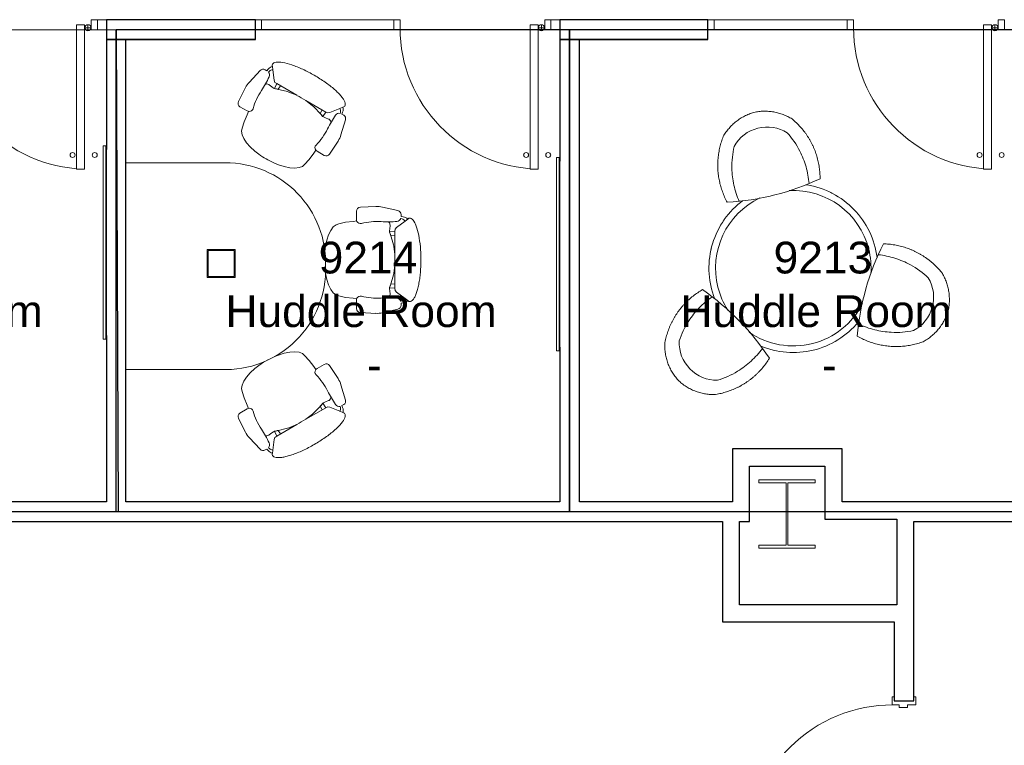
# Model space of a CAD drawing. Header units: inches. Extents: x -1 to 4727, y -3 to 1727.
# Tile 64 of 163: x 2351 to 2596, y 1104 to 1285. Entities that reach past the tile are written whole.
import ezdxf

# ---------------------------------------------------------------- set-up
doc = ezdxf.new("R2010")
doc.units = ezdxf.units.IN
doc.header["$LTSCALE"] = 42
doc.header["$MEASUREMENT"] = 0
doc.layers.get('0').update_dxf_attribs({"linetype": 'CONTINUOUS'})
for name, color, linetype in [('I-DOOR', 9, 'CONTINUOUS'), ('I-EQPM', 8, 'CONTINUOUS'), ('I-FURN', 8, 'CONTINUOUS'), ('I-FURN-CHAR', 9, 'CONTINUOUS'), ('I-GLAZ', 8, 'CONTINUOUS'), ('I-WALL', 8, 'CONTINUOUS'), ('Room Names & IDs', 7, 'CONTINUOUS'), ('S-COLS', 7, 'CONTINUOUS'), ('triLabelLayer', 7, 'CONTINUOUS'), ('triSpaceLayer', 7, 'CONTINUOUS')]:
    doc.layers.add(name, color=color, linetype=linetype)
doc.styles.add('PDF Helvetica', font='Helvetica.ttf')
doc.styles.get("Standard").update_dxf_attribs({"font": 'romans.shx'})

# ---------------------------------------------------------------- blocks, each defined once
blk = doc.blocks.new('Single - Plain Panel - Hollow Metal Frame - 3_-0_ x 8_-6_ - Interior-6967556-FURNITURE PLAN - FLOOR 09 - EAST')
at = {"lineweight": 18}
for p, q in [((-18, 38.9375), (-16.25, 38.9375)), ((-18, 2.9375), (-18, 38.9375)), ((-16.25, 2.9375), (-16.25, 38.9375)), ((-18, 2.9375), (-20, 2.9375)), ((-20, 2.9375), (-20, 2.4375)), ((-18, 2.9375), (-16.25, 2.9375)), ((-18, 1.1875), (-18, 2.9375)), ((20, 2.9375), (18, 2.9375)), ((18, 2.9375), (18, 1.1875)), ((20, 2.4375), (20, 2.9375)), ((-20, 2.4375), (-19, 2.4375)), ((-19, 2.4375), (-19, -2.4375)), ((-17.375, 1.1875), (-18, 1.1875)), ((-17.375, -0.8125), (-17.375, 1.1875)), ((18, 1.1875), (17.375, 1.1875)), ((17.375, 1.1875), (17.375, -0.8125)), ((19, -2.4375), (19, 2.4375)), ((19, 2.4375), (20, 2.4375)), ((-19, -2.4375), (-20, -2.4375)), ((-20, -2.4375), (-20, -2.9375)), ((-18, -2.9375), (-18, -0.8125)), ((-18, -0.8125), (-17.375, -0.8125)), ((17.375, -0.8125), (18, -0.8125)), ((18, -0.8125), (18, -2.9375)), ((20, -2.4375), (19, -2.4375)), ((20, -2.9375), (20, -2.4375)), ((-20, -2.9375), (-18, -2.9375)), ((18, -2.9375), (20, -2.9375))]:
    blk.add_line(p, q, dxfattribs=at)
at = {"lineweight": 9}
blk.add_arc((-18, 2.9375), 36, 359.794694, 90, dxfattribs=at)
blk = doc.blocks.new('Door CW - Single - Offset Pivot Hinge - Single Swing - w Rails - Default - Interior CISCO-V10-FURNITURE PLAN - FLOOR 09 - EAST')
at = {"lineweight": 9}
for p, q in [((14.38, -35.92), (14.38, 0)), ((14.38, 0), (16.38, 0)), ((16.38, -35.92), (16.38, 0)), ((17.19, -1.5), (17.19, 0)), ((16.44, -0.75), (17.94, -0.75)), ((14.38, -35.92), (16.38, -35.92))]:
    blk.add_line(p, q, dxfattribs=at)
for centre, radius in [((17.19, -0.75), 0.75), ((13.38, -32.42), 0.625), ((18.88, -32.42), 0.625)]:
    blk.add_circle(centre, radius, dxfattribs=at)
blk.add_arc((17.19, -0.75), 35.19, 180, 268.2697, dxfattribs=at)
blk = doc.blocks.new('Rectangular Mullion - IOC - Typical-7565934-FURNITURE PLAN - FLOOR 09 - EAST')
at = {"lineweight": 18}
for p, q in [((-0.78125, 1.25), (0.78125, 1.25)), ((-0.78125, -1.25), (-0.78125, 1.25)), ((0.78125, 1.25), (0.78125, -1.25)), ((0.78125, -1.25), (-0.78125, -1.25))]:
    blk.add_line(p, q, dxfattribs=at)
blk = doc.blocks.new('Chair - Task - Herman Miller - Aeron - Default-V304-FURNITURE PLAN - FLOOR 09 - EAST')
at = {"lineweight": 9}
for p, q in [((-1.86, 13.15), (-5.69, 12.24)), ((3.68, 13.11), (-0.16, 13.31)), ((-8.1, 10.14), (-8.29, 10.29)), ((-8.1, 10.14), (-7.44, 9.64)), ((-6.47, 10.79), (-6.97, 10.69)), ((-6.69, 10.2), (-6.39, 10.29)), ((-6.46, 11.29), (-6.47, 10.79)), ((4.63, 10.03), (4.63, 12.11)), ((-5.32, 8.01), (-7.44, 9.64)), ((-4.97, 7.6), (-5.32, 8.01)), ((-4.91, 7.07), (-4.97, 7.6)), ((-3.61, 9.19), (-3.74, 8.65)), ((-3.74, 8.65), (-3.74, 8.54)), ((-3.74, 8.54), (-3.63, 7.72)), ((-3.63, 7.72), (-3.57, 7.19)), ((-3.5, 9.32), (-3.61, 9.19)), ((-3.23, 9.47), (-3.5, 9.32)), ((5.45, 9.57), (4.56, 9.69)), ((7.37, 9.36), (5.45, 9.57)), ((9.02, 8.99), (7.37, 9.36)), ((9.73, 8.75), (9.02, 8.99)), ((10.41, 8.19), (9.73, 8.75)), ((11.03, 7.34), (10.41, 8.19)), ((-3.57, 6.95), (-4.91, 7.07)), ((-4.89, 1.3), (-4.91, 7.07)), ((-4.91, 5.96), (-3.89, 6.02)), ((-3.8, 6.31), (-4.56, 3.74)), ((-3.57, 6.9), (-3.8, 6.31)), ((-3.57, 7.19), (-3.57, 6.9)), ((11.57, 6.22), (11.03, 7.34)), ((12.02, 4.89), (11.57, 6.22)), ((-4.62, 3.39), (-4.89, 1.3)), ((-4.56, 3.74), (-4.62, 3.39)), ((12.35, 3.38), (12.02, 4.89)), ((12.38, 3.18), (12.35, 3.38)), ((-4.91, -7.07), (-4.89, -1.3)), ((-4.89, -1.3), (-4.62, -3.39)), ((12.35, -3.38), (12.51, -2.16)), ((-4.62, -3.39), (-4.56, -3.74)), ((-4.56, -3.74), (-3.8, -6.31)), ((11.57, -6.22), (12.02, -4.89)), ((12.02, -4.89), (12.35, -3.38)), ((-4.97, -7.6), (-4.91, -7.07)), ((-4.91, -5.96), (-3.89, -6.02)), ((-3.57, -6.95), (-4.91, -7.07)), ((-3.8, -6.31), (-3.57, -6.9)), ((-3.57, -7.19), (-3.63, -7.72)), ((-3.57, -6.9), (-3.57, -7.19)), ((10.41, -8.19), (11.03, -7.34)), ((11.03, -7.34), (11.57, -6.22)), ((-7.44, -9.64), (-8.1, -10.14)), ((-7.44, -9.64), (-5.32, -8.01)), ((-5.32, -8.01), (-4.97, -7.6)), ((-3.63, -7.72), (-3.74, -8.54)), ((-3.74, -8.54), (-3.74, -8.65)), ((-3.74, -8.65), (-3.61, -9.19)), ((-3.61, -9.19), (-3.5, -9.32)), ((-3.5, -9.32), (-3.23, -9.47)), ((4.56, -9.69), (5.45, -9.57)), ((5.45, -9.57), (7.37, -9.36)), ((7.37, -9.36), (9.02, -8.99)), ((9.02, -8.99), (9.73, -8.75)), ((9.73, -8.75), (10.41, -8.19)), ((-8.29, -10.29), (-8.1, -10.14)), ((-6.97, -10.69), (-6.47, -10.79)), ((-6.39, -10.29), (-6.69, -10.2)), ((-6.47, -10.79), (-6.46, -11.29)), ((-5.69, -12.24), (-1.86, -13.15)), ((4.63, -12.11), (4.63, -10.03)), ((-0.16, -13.31), (3.68, -13.11))]:
    blk.add_line(p, q, dxfattribs=at)
for centre, radius, start, end in [((-0.47, 7.31), 6, 87.0643, 103.3925), ((3.63, 12.11), 1, 0, 87.0643), ((-8.57, 9.93), 0.45, 52.4809, 89.3775), ((-6.72, 8.74), 1.96, 97.4331, 134.5669), ((-6.33, 8.94), 1.31, 105.9454, 147.8944), ((-5.46, 11.27), 1, 103.3925, 178.698), ((-5.34, 10.69), 1.13, 200.7831, 264.9363), ((3.63, 10.03), 1, 332.4862, 360), ((-3.13, 35.67), 26.21, 264.9363, 273.5466), ((-0.51, -6.46), 16, 75.7341, 93.5466), ((3.66, 9.96), 0.937, 255.7341, 335.4422), ((17.99, -0.99), 22.97, 159.7776, 162.2357), ((27.52, 0), 32.43, 177.709, 182.291), ((17.99, 0.99), 22.97, 197.7643, 200.2224), ((-6.33, -8.94), 1.31, 212.1056, 254.0546), ((-5.34, -10.69), 1.13, 95.0637, 159.2169), ((-3.13, -35.67), 26.21, 86.4534, 95.0637), ((-0.51, 6.46), 16, 266.4534, 284.2659), ((3.66, -9.96), 0.937, 24.5578, 104.2659), ((3.63, -10.03), 1, 360, 27.5138), ((-8.57, -9.93), 0.45, 270.6225, 307.5191), ((-6.72, -8.74), 1.96, 225.4331, 262.5669), ((-5.46, -11.27), 1, 181.302, 256.6075), ((3.63, -12.11), 1, 272.9357, 360), ((-0.47, -7.31), 6, 256.6075, 272.9357)]:
    blk.add_arc(centre, radius, start, end, dxfattribs=at)
blk.add_open_spline([(-8.56, 10.38), (-8.71, 10.38), (-9.01, 10.3), (-9.44, 9.92), (-9.85, 9.29), (-10.23, 8.44), (-10.57, 7.37), (-10.86, 6.13), (-11.1, 4.73), (-11.32, 2.72), (-11.42, 0.54), (-11.37, -1.63), (-11.23, -3.75), (-10.89, -6.21), (-10.25, -8.54), (-9.59, -9.79), (-9.01, -10.3), (-8.71, -10.38), (-8.56, -10.38)], degree=3, knots=[0, 0, 0, 0, 0.05, 0.1, 0.15, 0.2, 0.25, 0.3, 0.35, 0.4, 0.5, 0.55, 0.6, 0.7, 0.8, 0.9, 0.95, 1, 1, 1, 1], dxfattribs=at)
blk = doc.blocks.new('Chair - Task - Herman Miller - Aeron - Default-V186-FURNITURE PLAN - FLOOR 09 - EAST')
at = {"lineweight": 9}
for p, q in [((-1.86, 13.15), (-5.69, 12.24)), ((3.68, 13.11), (-0.16, 13.31)), ((-8.1, 10.14), (-8.29, 10.29)), ((-8.1, 10.14), (-7.44, 9.64)), ((-6.47, 10.79), (-6.97, 10.69)), ((-6.69, 10.2), (-6.39, 10.29)), ((-6.46, 11.29), (-6.47, 10.79)), ((4.63, 10.03), (4.63, 12.11)), ((-5.32, 8.01), (-7.44, 9.64)), ((-4.97, 7.6), (-5.32, 8.01)), ((-4.91, 7.07), (-4.97, 7.6)), ((-3.61, 9.19), (-3.74, 8.65)), ((-3.74, 8.65), (-3.74, 8.54)), ((-3.74, 8.54), (-3.63, 7.72)), ((-3.63, 7.72), (-3.57, 7.19)), ((-3.5, 9.32), (-3.61, 9.19)), ((-3.23, 9.47), (-3.5, 9.32)), ((5.45, 9.57), (4.56, 9.69)), ((7.37, 9.36), (5.45, 9.57)), ((9.02, 8.99), (7.37, 9.36)), ((9.73, 8.75), (9.02, 8.99)), ((10.41, 8.19), (9.73, 8.75)), ((11.03, 7.34), (10.41, 8.19)), ((-3.57, 6.95), (-4.91, 7.07)), ((-4.89, 1.3), (-4.91, 7.07)), ((-4.91, 5.96), (-3.89, 6.02)), ((-3.8, 6.31), (-4.56, 3.74)), ((-3.57, 6.9), (-3.8, 6.31)), ((-3.57, 7.19), (-3.57, 6.9)), ((11.57, 6.22), (11.03, 7.34)), ((12.02, 4.89), (11.57, 6.22)), ((-4.62, 3.39), (-4.89, 1.3)), ((-4.56, 3.74), (-4.62, 3.39)), ((12.35, 3.38), (12.02, 4.89)), ((12.51, 2.13), (12.35, 3.38)), ((-4.91, -7.07), (-4.89, -1.3)), ((-4.89, -1.3), (-4.62, -3.39)), ((12.35, -3.38), (12.51, -2.13)), ((-4.62, -3.39), (-4.56, -3.74)), ((-4.56, -3.74), (-3.8, -6.31)), ((11.57, -6.22), (12.02, -4.89)), ((12.02, -4.89), (12.35, -3.38)), ((-4.97, -7.6), (-4.91, -7.07)), ((-4.91, -5.96), (-3.89, -6.02)), ((-3.57, -6.95), (-4.91, -7.07)), ((-3.8, -6.31), (-3.57, -6.9)), ((-3.57, -7.19), (-3.63, -7.72)), ((-3.57, -6.9), (-3.57, -7.19)), ((10.41, -8.19), (11.03, -7.34)), ((11.03, -7.34), (11.57, -6.22)), ((-7.44, -9.64), (-8.1, -10.14)), ((-7.44, -9.64), (-5.32, -8.01)), ((-5.32, -8.01), (-4.97, -7.6)), ((-3.63, -7.72), (-3.74, -8.54)), ((-3.74, -8.54), (-3.74, -8.65)), ((-3.74, -8.65), (-3.61, -9.19)), ((-3.61, -9.19), (-3.5, -9.32)), ((-3.5, -9.32), (-3.23, -9.47)), ((4.56, -9.69), (5.45, -9.57)), ((5.45, -9.57), (7.37, -9.36)), ((7.37, -9.36), (9.02, -8.99)), ((9.02, -8.99), (9.73, -8.75)), ((9.73, -8.75), (10.41, -8.19)), ((-8.29, -10.29), (-8.1, -10.14)), ((-6.97, -10.69), (-6.47, -10.79)), ((-6.39, -10.29), (-6.69, -10.2)), ((-6.47, -10.79), (-6.46, -11.29)), ((-5.69, -12.24), (-1.86, -13.15)), ((4.63, -12.11), (4.63, -10.03)), ((-0.16, -13.31), (3.68, -13.11))]:
    blk.add_line(p, q, dxfattribs=at)
for centre, radius, start, end in [((-0.47, 7.31), 6, 87.0643, 103.3925), ((3.63, 12.11), 1, 0, 87.0643), ((-8.57, 9.93), 0.45, 52.4809, 89.3775), ((-6.72, 8.74), 1.96, 97.4331, 134.5669), ((-6.33, 8.94), 1.31, 105.9454, 147.8944), ((-5.46, 11.27), 1, 103.3925, 178.698), ((-5.34, 10.69), 1.13, 200.7831, 264.9363), ((3.63, 10.03), 1, 332.4862, 360), ((-3.13, 35.67), 26.21, 264.9363, 273.5466), ((-0.51, -6.46), 16, 75.7341, 93.5466), ((3.66, 9.96), 0.937, 255.7341, 335.4422), ((17.99, -0.99), 22.97, 159.7776, 162.2357), ((27.52, 0), 32.43, 177.709, 182.291), ((-4.36, 0), 17, 352.8004, 7.1996), ((17.99, 0.99), 22.97, 197.7643, 200.2224), ((-6.33, -8.94), 1.31, 212.1056, 254.0546), ((-5.34, -10.69), 1.13, 95.0637, 159.2169), ((-3.13, -35.67), 26.21, 86.4534, 95.0637), ((-0.51, 6.46), 16, 266.4534, 284.2659), ((3.66, -9.96), 0.937, 24.5578, 104.2659), ((3.63, -10.03), 1, 360, 27.5138), ((-8.57, -9.93), 0.45, 270.6225, 307.5191), ((-6.72, -8.74), 1.96, 225.4331, 262.5669), ((-5.46, -11.27), 1, 181.302, 256.6075), ((3.63, -12.11), 1, 272.9357, 360), ((-0.47, -7.31), 6, 256.6075, 272.9357)]:
    blk.add_arc(centre, radius, start, end, dxfattribs=at)
blk.add_open_spline([(-8.56, 10.38), (-8.71, 10.38), (-9.01, 10.3), (-9.44, 9.92), (-9.85, 9.29), (-10.23, 8.44), (-10.57, 7.37), (-10.86, 6.13), (-11.1, 4.73), (-11.32, 2.72), (-11.42, 0.54), (-11.37, -1.63), (-11.23, -3.75), (-10.89, -6.21), (-10.25, -8.54), (-9.59, -9.79), (-9.01, -10.3), (-8.71, -10.38), (-8.56, -10.38)], degree=3, knots=[0, 0, 0, 0, 0.05, 0.1, 0.15, 0.2, 0.25, 0.3, 0.35, 0.4, 0.5, 0.55, 0.6, 0.7, 0.8, 0.9, 0.95, 1, 1, 1, 1], dxfattribs=at)
blk = doc.blocks.new('Chair - Task - Herman Miller - Aeron - Default-V305-FURNITURE PLAN - FLOOR 09 - EAST')
at = {"lineweight": 9}
for p, q in [((-5.69, 12.24), (-1.86, 13.15)), ((-0.16, 13.31), (3.68, 13.11)), ((-8.29, 10.29), (-8.1, 10.14)), ((-7.44, 9.64), (-8.1, 10.14)), ((-6.97, 10.69), (-6.47, 10.79)), ((-6.39, 10.29), (-6.69, 10.2)), ((-6.47, 10.79), (-6.46, 11.29)), ((4.63, 12.11), (4.63, 10.03)), ((-7.44, 9.64), (-5.32, 8.01)), ((-5.32, 8.01), (-4.97, 7.6)), ((-4.97, 7.6), (-4.91, 7.07)), ((-3.74, 8.65), (-3.61, 9.19)), ((-3.74, 8.54), (-3.74, 8.65)), ((-3.63, 7.72), (-3.74, 8.54)), ((-3.57, 7.19), (-3.63, 7.72)), ((-3.61, 9.19), (-3.5, 9.32)), ((-3.5, 9.32), (-3.23, 9.47)), ((4.56, 9.69), (5.45, 9.57)), ((5.45, 9.57), (7.37, 9.36)), ((7.37, 9.36), (9.02, 8.99)), ((9.02, 8.99), (9.73, 8.75)), ((9.73, 8.75), (10.41, 8.19)), ((10.41, 8.19), (11.03, 7.34)), ((-3.57, 6.95), (-4.91, 7.07)), ((-4.91, 7.07), (-4.89, 1.3)), ((-4.91, 5.96), (-3.89, 6.02)), ((-4.56, 3.74), (-3.8, 6.31)), ((-3.8, 6.31), (-3.57, 6.9)), ((-3.57, 6.9), (-3.57, 7.19)), ((11.03, 7.34), (11.57, 6.22)), ((11.57, 6.22), (12.02, 4.89)), ((-4.89, 1.3), (-4.62, 3.39)), ((-4.62, 3.39), (-4.56, 3.74)), ((12.02, 4.89), (12.35, 3.38)), ((12.35, 3.38), (12.51, 2.13)), ((-4.89, -1.3), (-4.91, -7.07)), ((-4.62, -3.39), (-4.89, -1.3)), ((12.48, -2.37), (12.35, -3.38)), ((-4.56, -3.74), (-4.62, -3.39)), ((-3.8, -6.31), (-4.56, -3.74)), ((12.02, -4.89), (11.57, -6.22)), ((12.35, -3.38), (12.02, -4.89)), ((-4.91, -7.07), (-4.97, -7.6)), ((-4.91, -5.96), (-3.89, -6.02)), ((-3.57, -6.95), (-4.91, -7.07)), ((-3.57, -6.9), (-3.8, -6.31)), ((-3.63, -7.72), (-3.57, -7.19)), ((-3.57, -7.19), (-3.57, -6.9)), ((11.03, -7.34), (10.41, -8.19)), ((11.57, -6.22), (11.03, -7.34)), ((-8.1, -10.14), (-7.44, -9.64)), ((-5.32, -8.01), (-7.44, -9.64)), ((-4.97, -7.6), (-5.32, -8.01)), ((-3.74, -8.54), (-3.63, -7.72)), ((-3.74, -8.65), (-3.74, -8.54)), ((-3.61, -9.19), (-3.74, -8.65)), ((-3.5, -9.32), (-3.61, -9.19)), ((-3.23, -9.47), (-3.5, -9.32)), ((5.45, -9.57), (4.56, -9.69)), ((7.37, -9.36), (5.45, -9.57)), ((9.02, -8.99), (7.37, -9.36)), ((9.73, -8.75), (9.02, -8.99)), ((10.41, -8.19), (9.73, -8.75)), ((-8.1, -10.14), (-8.29, -10.29)), ((-6.47, -10.79), (-6.97, -10.69)), ((-6.69, -10.2), (-6.39, -10.29)), ((-6.46, -11.29), (-6.47, -10.79)), ((-1.86, -13.15), (-5.69, -12.24)), ((4.63, -10.03), (4.63, -12.11)), ((3.68, -13.11), (-0.16, -13.31))]:
    blk.add_line(p, q, dxfattribs=at)
for centre, radius, start, end in [((-0.47, 7.31), 6, 87.0643, 103.3925), ((3.63, 12.11), 1, 0, 87.0643), ((-8.57, 9.93), 0.45, 52.4809, 89.3775), ((-6.72, 8.74), 1.96, 97.4331, 134.5669), ((-6.33, 8.94), 1.31, 105.9454, 147.8944), ((-5.46, 11.27), 1, 103.3925, 178.698), ((-5.34, 10.69), 1.13, 200.7831, 264.9363), ((3.63, 10.03), 1, 332.4862, 0), ((-3.13, 35.67), 26.21, 264.9363, 273.5466), ((-0.51, -6.46), 16, 75.7341, 93.5466), ((3.66, 9.96), 0.937, 255.7341, 335.4422), ((17.99, -0.99), 22.97, 159.7776, 162.2357), ((27.52, 0), 32.43, 177.709, 182.291), ((-4.36, 0), 17, 358.2227, 7.1996), ((17.99, 0.99), 22.97, 197.7643, 200.2224), ((-6.33, -8.94), 1.31, 212.1056, 254.0546), ((-5.34, -10.69), 1.13, 95.0637, 159.2169), ((-3.13, -35.67), 26.21, 86.4534, 95.0637), ((-0.51, 6.46), 16, 266.4534, 284.2659), ((3.66, -9.96), 0.937, 24.5578, 104.2659), ((3.63, -10.03), 1, 0, 27.5138), ((-8.57, -9.93), 0.45, 270.6225, 307.5191), ((-6.72, -8.74), 1.96, 225.4331, 262.5669), ((-5.46, -11.27), 1, 181.302, 256.6075), ((3.63, -12.11), 1, 272.9357, 0), ((-0.47, -7.31), 6, 256.6075, 272.9357)]:
    blk.add_arc(centre, radius, start, end, dxfattribs=at)
blk.add_open_spline([(-8.56, -10.38), (-8.71, -10.38), (-9.01, -10.3), (-9.59, -9.79), (-10.25, -8.54), (-10.89, -6.21), (-11.23, -3.75), (-11.37, -1.63), (-11.42, 0.54), (-11.32, 2.72), (-11.1, 4.73), (-10.86, 6.13), (-10.57, 7.37), (-10.23, 8.44), (-9.85, 9.29), (-9.44, 9.92), (-9.01, 10.3), (-8.71, 10.38), (-8.56, 10.38)], degree=3, knots=[-1, -1, -1, -1, -0.95, -0.9, -0.8, -0.7, -0.6, -0.55, -0.5, -0.4, -0.35, -0.3, -0.25, -0.2, -0.15, -0.1, -0.05, 0, 0, 0, 0], dxfattribs=at)
blk = doc.blocks.new('Board-Presentation-Egan_Visual-Aluminum_Frame_Markerboard - 24w x 36h - EganBoard Porcelain Curved Frame-4202247-FURNITURE PLAN - FLOOR 09 - EAST')
at = {"lineweight": 9}
for p, q in [((-1.31, 0.03), (-1.31, -0.59)), ((46.78, 0.06), (-1.28, 0.06)), ((-0.68, 0.06), (-1.28, 0.06)), ((-0.68, 0.11), (-0.68, 0.06)), ((46.15, 0.14), (-0.65, 0.14)), ((-0.43, 0.14), (-0.65, 0.14)), ((-0.43, 0.17), (-0.43, 0.14)), ((45.9, 0.2), (-0.4, 0.2)), ((45.93, 0.14), (45.93, 0.17)), ((46.15, 0.14), (45.93, 0.14)), ((46.18, 0.06), (46.18, 0.11)), ((46.78, 0.06), (46.18, 0.06)), ((46.81, -0.59), (46.81, 0.03)), ((-1.28, -0.62), (46.78, -0.62))]:
    blk.add_line(p, q, dxfattribs=at)
for centre, radius, start, end in [((-1.28, 0.03), 0.03, 90, 180), ((-0.65, 0.11), 0.03, 90, 180), ((-0.4, 0.17), 0.027, 90, 180), ((45.9, 0.17), 0.027, 0, 90), ((46.15, 0.11), 0.03, 360, 90), ((46.78, 0.03), 0.03, 360, 90), ((-1.28, -0.59), 0.03, 180, 270), ((46.78, -0.59), 0.03, 270, 0)]:
    blk.add_arc(centre, radius, start, end, dxfattribs=at)
blk = doc.blocks.new('Table - With Chairs - Round - 42_-5265661-FURNITURE PLAN - FLOOR 09 - EAST')
at = {"lineweight": 9}
for centre, start, end in [((-66.87, 40.9), 319.0923, 340.9077), ((74.82, 40.9), 199.0923, 220.9077), ((3.98, -81.81), 79.0923, 100.9077)]:
    blk.add_arc(centre, 63.02, start, end, dxfattribs=at)
for centre, major_axis, start_param, end_param in [((-19.14, 13.47), (-6.73, 6.22), 5.68358, 6.517561), ((27.09, 13.47), (6.73, 6.22), 6.048809, 6.88279), ((-19.24, 13.28), (-8.75, 2.72), 6.048809, 6.88279), ((27.19, 13.28), (8.75, 2.72), 5.68358, 6.517561), ((3.87, -26.75), (2.02, 8.94), 2.541988, 3.375969), ((4.08, -26.75), (-2.02, 8.94), 2.907216, 3.741198)]:
    blk.add_ellipse(centre, major_axis=major_axis, ratio=0.999075, start_param=start_param, end_param=end_param, dxfattribs=at)
for points, knots in [([(-30.66, 20), (-30.43, 20.35), (-29.95, 21.04), (-29.28, 21.83), (-28.7, 22.42), (-28.24, 22.84), (-27.76, 23.24), (-27.27, 23.62), (-26.77, 23.97), (-26.24, 24.29), (-25.7, 24.59), (-24.97, 24.96), (-24.03, 25.34), (-23.24, 25.58), (-22.84, 25.68)], [-1, -1, -1, -1, -0.875, -0.75, -0.6875, -0.625, -0.5625, -0.5, -0.4375, -0.375, -0.3125, -0.25, -0.125, 0, 0, 0, 0]), ([(-22.84, 25.68), (-22.37, 25.73), (-21.43, 25.8), (-20.03, 25.79), (-18.85, 25.7), (-17.91, 25.58), (-17.22, 25.46), (-16.53, 25.32), (-15.84, 25.15), (-15.16, 24.95), (-14.49, 24.73), (-13.83, 24.49), (-13.17, 24.22), (-12.52, 23.93), (-11.89, 23.61), (-11.27, 23.28), (-10.45, 22.79), (-9.47, 22.13), (-8.36, 21.26), (-7.66, 20.62), (-7.31, 20.29)], [-1, -1, -1, -1, -0.916667, -0.833333, -0.75, -0.708333, -0.666667, -0.625, -0.583333, -0.541667, -0.5, -0.458333, -0.416667, -0.375, -0.333333, -0.291667, -0.25, -0.166667, -0.083333, 0, 0, 0, 0]), ([(15.27, 20.29), (15.61, 20.62), (16.31, 21.26), (17.42, 22.13), (18.41, 22.79), (19.22, 23.28), (19.84, 23.61), (20.47, 23.93), (21.12, 24.22), (21.78, 24.49), (22.44, 24.73), (23.11, 24.95), (23.79, 25.15), (24.48, 25.32), (25.17, 25.46), (25.87, 25.58), (26.8, 25.7), (27.98, 25.79), (29.38, 25.8), (30.32, 25.73), (30.79, 25.68)], [-1, -1, -1, -1, -0.916667, -0.833333, -0.75, -0.708333, -0.666667, -0.625, -0.583333, -0.541667, -0.5, -0.458333, -0.416667, -0.375, -0.333333, -0.291667, -0.25, -0.166667, -0.083333, 0, 0, 0, 0]), ([(30.79, 25.68), (31.19, 25.58), (31.98, 25.34), (32.92, 24.96), (33.65, 24.59), (34.19, 24.29), (34.72, 23.97), (35.23, 23.62), (35.72, 23.24), (36.19, 22.84), (36.65, 22.42), (37.23, 21.83), (37.9, 21.04), (38.39, 20.35), (38.61, 20)], [-1, -1, -1, -1, -0.875, -0.75, -0.6875, -0.625, -0.5625, -0.5, -0.4375, -0.375, -0.3125, -0.25, -0.125, 0, 0, 0, 0]), ([(-8.36, 17.48), (-9.46, 18.38), (-11.83, 19.97), (-16.15, 21.78), (-19.36, 22.33), (-21.18, 22.4)], [-1, -1, -1, -1, -0.7, -0.4, 0, 0, 0, 0]), ([(16.32, 17.48), (17.42, 18.38), (19.78, 19.97), (24.11, 21.78), (27.31, 22.33), (29.14, 22.4)], [-1, -1, -1, -1, -0.7, -0.4, 0, 0, 0, 0]), ([(-31.67, 10.39), (-31.78, 10.78), (-31.97, 11.58), (-32.11, 12.59), (-32.16, 13.4), (-32.17, 14.02), (-32.15, 14.64), (-32.1, 15.25), (-32.02, 15.87), (-31.91, 16.48), (-31.78, 17.09), (-31.56, 17.89), (-31.21, 18.86), (-30.86, 19.62), (-30.66, 20)], [-1, -1, -1, -1, -0.875, -0.75, -0.6875, -0.625, -0.5625, -0.5, -0.4375, -0.375, -0.3125, -0.25, -0.125, 0, 0, 0, 0]), ([(38.61, 20), (38.81, 19.62), (39.16, 18.86), (39.51, 17.89), (39.73, 17.09), (39.87, 16.48), (39.98, 15.87), (40.05, 15.25), (40.1, 14.64), (40.12, 14.02), (40.11, 13.4), (40.06, 12.59), (39.92, 11.58), (39.74, 10.78), (39.62, 10.39)], [-1, -1, -1, -1, -0.875, -0.75, -0.6875, -0.625, -0.5625, -0.5, -0.4375, -0.375, -0.3125, -0.25, -0.125, 0, 0, 0, 0]), ([(-19.24, -0.37), (-19.7, -0.24), (-20.6, 0.05), (-21.91, 0.58), (-22.98, 1.1), (-23.8, 1.56), (-24.41, 1.93), (-25, 2.32), (-25.57, 2.74), (-26.13, 3.17), (-26.68, 3.62), (-27.2, 4.1), (-27.71, 4.59), (-28.2, 5.1), (-28.67, 5.63), (-29.12, 6.17), (-29.7, 6.92), (-30.36, 7.89), (-31.07, 9.11), (-31.48, 9.95), (-31.67, 10.39)], [-1, -1, -1, -1, -0.916667, -0.833333, -0.75, -0.708333, -0.666667, -0.625, -0.583333, -0.541667, -0.5, -0.458333, -0.416667, -0.375, -0.333333, -0.291667, -0.25, -0.166667, -0.083333, 0, 0, 0, 0]), ([(-17.33, 1.95), (-18.66, 2.45), (-21.22, 3.7), (-24.95, 6.54), (-27.03, 9.05), (-28, 10.59)], [-1, -1, -1, -1, -0.7, -0.4, 0, 0, 0, 0]), ([(25.28, 1.95), (26.62, 2.45), (29.17, 3.7), (32.91, 6.54), (34.98, 9.05), (35.95, 10.59)], [-1, -1, -1, -1, -0.7, -0.4, 0, 0, 0, 0]), ([(39.62, 10.39), (39.43, 9.95), (39.02, 9.11), (38.31, 7.89), (37.65, 6.92), (37.07, 6.17), (36.62, 5.63), (36.15, 5.1), (35.66, 4.59), (35.15, 4.1), (34.63, 3.62), (34.09, 3.17), (33.53, 2.74), (32.95, 2.32), (32.36, 1.93), (31.76, 1.56), (30.93, 1.1), (29.87, 0.58), (28.56, 0.05), (27.65, -0.24), (27.19, -0.37)], [-1, -1, -1, -1, -0.916667, -0.833333, -0.75, -0.708333, -0.666667, -0.625, -0.583333, -0.541667, -0.5, -0.458333, -0.416667, -0.375, -0.333333, -0.291667, -0.25, -0.166667, -0.083333, 0, 0, 0, 0]), ([(-4.99, -19.42), (-5.22, -20.83), (-5.42, -23.67), (-4.82, -28.32), (-3.69, -31.37), (-2.84, -32.99)], [-1, -1, -1, -1, -0.7, -0.4, 0, 0, 0, 0]), ([(12.94, -19.42), (13.18, -20.83), (13.37, -23.67), (12.77, -28.32), (11.64, -31.37), (10.79, -32.99)], [-1, -1, -1, -1, -0.7, -0.4, 0, 0, 0, 0]), ([(-4.85, -36.07), (-5.13, -35.68), (-5.66, -34.9), (-6.36, -33.68), (-6.87, -32.62), (-7.23, -31.75), (-7.48, -31.09), (-7.7, -30.42), (-7.89, -29.74), (-8.07, -29.05), (-8.21, -28.36), (-8.33, -27.66), (-8.43, -26.96), (-8.5, -26.25), (-8.54, -25.55), (-8.56, -24.84), (-8.55, -23.89), (-8.47, -22.71), (-8.27, -21.31), (-8.07, -20.38), (-7.95, -19.92)], [-1, -1, -1, -1, -0.916667, -0.833333, -0.75, -0.708333, -0.666667, -0.625, -0.583333, -0.541667, -0.5, -0.458333, -0.416667, -0.375, -0.333333, -0.291667, -0.25, -0.166667, -0.083333, 0, 0, 0, 0]), ([(15.9, -19.92), (16.02, -20.38), (16.22, -21.31), (16.42, -22.71), (16.5, -23.89), (16.51, -24.84), (16.49, -25.55), (16.45, -26.25), (16.38, -26.96), (16.28, -27.66), (16.16, -28.36), (16.02, -29.05), (15.85, -29.74), (15.65, -30.42), (15.43, -31.09), (15.18, -31.75), (14.82, -32.62), (14.31, -33.68), (13.61, -34.9), (13.09, -35.68), (12.81, -36.07)], [-1, -1, -1, -1, -0.916667, -0.833333, -0.75, -0.708333, -0.666667, -0.625, -0.583333, -0.541667, -0.5, -0.458333, -0.416667, -0.375, -0.333333, -0.291667, -0.25, -0.166667, -0.083333, 0, 0, 0, 0]), ([(3.98, -39.99), (3.55, -39.98), (2.72, -39.9), (1.7, -39.72), (0.9, -39.51), (0.3, -39.32), (-0.28, -39.11), (-0.85, -38.87), (-1.41, -38.61), (-1.95, -38.31), (-2.48, -38), (-3.17, -37.54), (-3.97, -36.92), (-4.57, -36.36), (-4.85, -36.07)], [-1, -1, -1, -1, -0.875, -0.75, -0.6875, -0.625, -0.5625, -0.5, -0.4375, -0.375, -0.3125, -0.25, -0.125, 0, 0, 0, 0]), ([(12.81, -36.07), (12.52, -36.36), (11.92, -36.92), (11.12, -37.54), (10.44, -38), (9.91, -38.31), (9.36, -38.61), (8.8, -38.87), (8.23, -39.11), (7.65, -39.32), (7.05, -39.51), (6.25, -39.72), (5.24, -39.9), (4.4, -39.98), (3.98, -39.99)], [-1, -1, -1, -1, -0.875, -0.75, -0.6875, -0.625, -0.5625, -0.5, -0.4375, -0.375, -0.3125, -0.25, -0.125, 0, 0, 0, 0])]:
    blk.add_open_spline(points, degree=3, knots=knots, dxfattribs=at)
blk = doc.blocks.new('Table-Round - Default-V317-FURNITURE PLAN - FLOOR 09 - EAST')
at = {"lineweight": 9, "flags": 128}
for points in [[(12.67, 16.75), (12.04, 17.2), (11.35, 17.67), (10.63, 18.11), (9.9, 18.52), (9.15, 18.9), (8.39, 19.25), (7.61, 19.57), (6.82, 19.86), (6.02, 20.12), (5.21, 20.34), (4.39, 20.54), (3.57, 20.69), (2.74, 20.82), (1.9, 20.91), (1.07, 20.97), (0.23, 21), (-0.61, 20.99), (-1.45, 20.95), (-2.29, 20.87), (-3.12, 20.77), (-3.95, 20.63), (-4.77, 20.45), (-5.59, 20.24), (-6.39, 20), (-7.19, 19.73), (-7.97, 19.43), (-8.74, 19.1), (-9.5, 18.73), (-10.24, 18.34), (-10.96, 17.91), (-11.67, 17.46), (-12.36, 16.98), (-12.67, 16.74)], [(-20.83, 2.6), (-20.89, 2.13), (-20.96, 1.29), (-21, 0.45), (-21, 0)], [(21, 0), (20.98, 0.84), (20.93, 1.68), (20.85, 2.51), (20.84, 2.6)], [(-21, 0), (-20.98, -0.84), (-20.93, -1.68), (-20.85, -2.51), (-20.73, -3.35), (-20.58, -4.17), (-20.4, -4.99), (-20.18, -5.8), (-19.93, -6.61), (-19.65, -7.4), (-19.34, -8.18), (-19, -8.94), (-18.63, -9.7), (-18.22, -10.43), (-17.79, -11.15), (-17.33, -11.86), (-16.84, -12.54), (-16.33, -13.2), (-15.79, -13.85), (-15.22, -14.47), (-14.63, -15.06), (-14.02, -15.64), (-13.38, -16.19), (-12.72, -16.71), (-12.04, -17.2), (-11.35, -17.67), (-10.63, -18.11), (-9.9, -18.52), (-9.15, -18.9), (-8.39, -19.25), (-8.16, -19.34)], [(8.16, -19.34), (8.74, -19.1), (9.5, -18.73), (10.24, -18.34), (10.96, -17.91), (11.67, -17.46), (12.36, -16.98), (13.03, -16.47), (13.68, -15.94), (14.3, -15.38), (14.91, -14.79), (15.49, -14.18), (16.04, -13.55), (16.57, -12.9), (17.07, -12.23), (17.55, -11.54), (17.99, -10.83), (18.41, -10.1), (18.8, -9.35), (19.16, -8.59), (19.49, -7.82), (19.79, -7.03), (20.05, -6.24), (20.29, -5.43), (20.49, -4.62), (20.65, -3.79), (20.79, -2.96), (20.89, -2.13), (20.96, -1.29), (21, -0.45), (21, 0)]]:
    blk.add_lwpolyline(points, dxfattribs=at)
at = {"lineweight": 9}
for radius, start, end in [(21, 109.1201, 109.2857), (21, 100.5805, 100.7143), (19.35, 41.1117, 138.8883), (21, 117.8571, 118.9284), (19.35, 161.6287, 180), (19.35, 360, 18.3713), (19.35, 180, 258.7378), (19.35, 281.2622, 360), (21, 199.2857, 199.5751), (21, 340.4249, 340.7143), (21, 207.023, 207.8571), (21, 332.1429, 332.977), (21, 211.0926, 212.1429), (21, 327.8571, 328.9074), (21, 228.0549, 229.2857), (21, 310.7143, 311.9451), (21, 297.8571, 298.9284)]:
    blk.add_arc((0, 0), radius, start, end, dxfattribs=at)
blk = doc.blocks.new('3P Huddle Table17 - 3P Huddle Table-5774872-FURNITURE PLAN - FLOOR 09 - EAST')
at = {"lineweight": 9}
for p, q in [((810.99, 1589.24), (810.99, 1565.51)), ((862.47, 1564.52), (862.47, 1589.24)), ((833.9, 1562.04), (833.9, 1569.04)), ((833.9, 1569.04), (840.9, 1569.04)), ((840.65, 1568.79), (834.15, 1568.79)), ((834.15, 1568.79), (834.15, 1562.29)), ((840.65, 1562.29), (840.65, 1568.79)), ((840.9, 1569.04), (840.9, 1562.04)), ((840.9, 1562.04), (833.9, 1562.04)), ((834.15, 1562.29), (840.65, 1562.29))]:
    blk.add_line(p, q, dxfattribs=at)
for centre, start, end in [((835.97, 1564.52), 177.7402, 271.7191), ((837.47, 1564.52), 268.2809, 360)]:
    blk.add_arc(centre, 25, start, end, dxfattribs=at)
blk = doc.blocks.new('W-Wide Flange-Column - W14X100-2731370-FURNITURE PLAN - FLOOR 09 - EAST')
at = {"lineweight": 18}
for p, q in [((7, 8.5), (-7, 8.5)), ((-7, 8.5), (-7, 7.79)), ((-7, 7.79), (-0.22, 7.79)), ((-0.22, 7.79), (-0.22, -7.79)), ((0.22, -7.79), (0.22, 7.79)), ((0.22, 7.79), (7, 7.79)), ((7, 7.79), (7, 8.5)), ((-0.22, -7.79), (-7, -7.79)), ((-7, -7.79), (-7, -8.5)), ((-7, -8.5), (7, -8.5)), ((7, -7.79), (0.22, -7.79)), ((7, -8.5), (7, -7.79))]:
    blk.add_line(p, q, dxfattribs=at)
blk = doc.blocks.new('columns')
at = {"layer": 'S-COLS'}
blk.add_blockref('W-Wide Flange-Column - W14X100-2731370-FURNITURE PLAN - FLOOR 09 - EAST', (3009.63, 742), dxfattribs=at)

msp = doc.modelspace()

# ---------------------------------------------------------------- linework, layer by layer
at = {"layer": 'I-DOOR', "lineweight": 9}
for p, q in [((2372.56, 1285), (2370.34, 1285)), ((2485.44, 1285), (2483.22, 1285)), ((2372.56, 1282.5), (2370.34, 1282.5)), ((2485.44, 1282.5), (2483.22, 1282.5))]:
    msp.add_line(p, q, dxfattribs=at)
at = {"layer": 'I-GLAZ', "lineweight": 18}
for p, q in [((2411.22, 1285), (2409.66, 1285)), ((2409.66, 1285), (2409.66, 1282.5)), ((2411.22, 1282.5), (2411.22, 1285)), ((2523.88, 1285), (2522.31, 1285)), ((2522.31, 1285), (2522.31, 1282.5)), ((2523.88, 1282.5), (2523.88, 1285)), ((2409.66, 1282.5), (2411.22, 1282.5)), ((2522.31, 1282.5), (2523.88, 1282.5))]:
    msp.add_line(p, q, dxfattribs=at)
at = {"layer": 'I-GLAZ', "lineweight": 9}
for p, q in [((2444.09, 1285), (2411.22, 1285)), ((2556.97, 1285), (2523.88, 1285)), ((2444.09, 1282.5), (2411.22, 1282.5)), ((2556.97, 1282.5), (2523.88, 1282.5))]:
    msp.add_line(p, q, dxfattribs=at)
at = {"layer": 'I-WALL'}
for p, q in [((2409.66, 1285), (2372.56, 1285)), ((2372.56, 1285), (2372.56, 1280.12)), ((2409.66, 1284.94), (2372.56, 1284.94)), ((2409.66, 1280.06), (2409.66, 1285)), ((2522.31, 1285), (2485.44, 1285)), ((2485.44, 1285), (2485.44, 1249.81)), ((2522.31, 1284.94), (2485.44, 1284.94)), ((2522.31, 1280.06), (2522.31, 1285)), ((2372.56, 1280.12), (2372.56, 1280.06)), ((2372.56, 1280.12), (2409.66, 1280.12)), ((2372.56, 1280.06), (2372.56, 1252.72)), ((2372.56, 1280.06), (2409.66, 1280.06)), ((2377.44, 1165), (2377.44, 1280.12)), ((2485.44, 1280.12), (2522.31, 1280.12)), ((2485.44, 1280.06), (2522.31, 1280.06)), ((2490.31, 1165), (2490.31, 1280.06)), ((2372.56, 1206.42), (2372.56, 1165)), ((2485.44, 1203.51), (2485.44, 1165)), ((2528.43, 1178.19), (2528.43, 1165)), ((2555.68, 1178.19), (2528.43, 1178.19)), ((2555.68, 1165), (2555.68, 1178.19)), ((2532.68, 1160.12), (2532.68, 1173.94)), ((2532.68, 1173.94), (2551.43, 1173.94)), ((2551.43, 1173.94), (2551.43, 1160.75)), ((2372.56, 1165), (2264.56, 1165)), ((2485.44, 1165), (2377.44, 1165)), ((2528.43, 1165), (2490.31, 1165)), ((2598.31, 1165), (2555.68, 1165)), ((2200.48, 1160.12), (2525.94, 1160.12)), ((2525.94, 1160.12), (2525.94, 1135.13)), ((2530.19, 1139.38), (2530.19, 1160.12)), ((2530.19, 1160.12), (2532.68, 1160.12)), ((2551.43, 1160.75), (2569.31, 1160.75)), ((2569.31, 1160.75), (2569.31, 1139.38)), ((2573.56, 1115.5), (2573.56, 1160.12)), ((2573.56, 1160.12), (2716.06, 1160.12)), ((2569.31, 1139.38), (2530.19, 1139.38)), ((2525.94, 1135.13), (2568.69, 1135.13)), ((2568.69, 1135.13), (2568.69, 1115.5)), ((2568.69, 1115.5), (2573.56, 1115.5))]:
    msp.add_line(p, q, dxfattribs=at)
at = {"layer": 'triSpaceLayer'}
for points in [[(2375, 1282.52), (2375.53, 1162.56), (2262.13, 1162.56), (2262.13, 1282.51)], [(2487.88, 1282.52), (2487.88, 1162.56), (2375, 1162.56), (2375, 1282.52)], [(2600.75, 1282.53), (2600.75, 1162.56), (2487.88, 1162.56), (2487.88, 1282.52)]]:
    msp.add_lwpolyline(points, close=True, dxfattribs=at)

# ---------------------------------------------------------------- block references
at = {"layer": 'I-DOOR', "xscale": -1, "rotation": 180}
for p in [(2369.56, 1283.75), (2444.88, 1283.75), (2482.44, 1283.75), (2557.75, 1283.75), (2595.31, 1283.75)]:
    msp.add_blockref('Rectangular Mullion - IOC - Typical-7565934-FURNITURE PLAN - FLOOR 09 - EAST', p, dxfattribs=at)
at = {"layer": 'I-DOOR'}
for p in [(2350.78, 1283.75), (2463.66, 1283.75), (2576.53, 1283.75)]:
    msp.add_blockref('Door CW - Single - Offset Pivot Hinge - Single Swing - w Rails - Default - Interior CISCO-V10-FURNITURE PLAN - FLOOR 09 - EAST', p, dxfattribs=at)
at = {"layer": 'I-DOOR', "rotation": 90}
msp.add_blockref('Single - Plain Panel - Hollow Metal Frame - 3_-0_ x 8_-6_ - Interior-6967556-FURNITURE PLAN - FLOOR 09 - EAST', (2571.12, 1096.5), dxfattribs=at)
at = {"layer": 'I-EQPM', "lineweight": 9}
for p, rotation in [((2372.36, 1252.32), 269.9999999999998), ((2485.24, 1249.41), 269.9999999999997)]:
    msp.add_blockref('Board-Presentation-Egan_Visual-Aluminum_Frame_Markerboard - 24w x 36h - EganBoard Porcelain Curved Frame-4202247-FURNITURE PLAN - FLOOR 09 - EAST', p, dxfattribs=dict(at, rotation=rotation))
at = {"layer": 'I-FURN'}
for name, p, rotation in [('3P Huddle Table17 - 3P Huddle Table-5774872-FURNITURE PLAN - FLOOR 09 - EAST', (3966.67, 386.95), 90.00000000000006), ('Table-Round - Default-V317-FURNITURE PLAN - FLOOR 09 - EAST', (2543.55, 1223.17), 194.2199740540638)]:
    msp.add_blockref(name, p, dxfattribs=dict(at, rotation=rotation))
at = {"layer": 'I-FURN-CHAR'}
for name, p, rotation in [('Chair - Task - Herman Miller - Aeron - Default-V186-FURNITURE PLAN - FLOOR 09 - EAST', (2418.63, 1261.3), 240), ('Table - With Chairs - Round - 42_-5265661-FURNITURE PLAN - FLOOR 09 - EAST', (2547.4, 1224.15), 194.2199740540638), ('Chair - Task - Herman Miller - Aeron - Default-V304-FURNITURE PLAN - FLOOR 09 - EAST', (2439.46, 1225.24), 180), ('Chair - Task - Herman Miller - Aeron - Default-V305-FURNITURE PLAN - FLOOR 09 - EAST', (2418.63, 1189.17), 120)]:
    msp.add_blockref(name, p, dxfattribs=dict(at, rotation=rotation))
at = {"layer": 'S-COLS'}
msp.add_blockref('columns', (-467.63, 420), dxfattribs=at)

# ---------------------------------------------------------------- texts
at = {"layer": 'Room Names & IDs', "attachment_point": 4, "style": 'PDF Helvetica'}
for s, insert, char_height in [('9214', (2425.4, 1225.75), 7.902), ('9213', (2538.64, 1225.75), 7.902), ('Huddle Room', (2289.24, 1212.42), 7.9024), ('Huddle Room', (2402.21, 1212.42), 7.9024), ('Huddle Room', (2515.46, 1212.42), 7.9024), ('-', (2437.42, 1199.09), 7.9), ('-', (2550.66, 1199.09), 7.9)]:
    msp.add_mtext(s, dxfattribs=dict(at, insert=insert, char_height=char_height))
at = {"layer": 'triLabelLayer', "color": 7, "char_height": 10, "attachment_point": 5}
for insert in [(2431.44, 1222.54), (2544.31, 1222.54)]:
    msp.add_mtext('{\\fSansSerif;\\H0.01;}', dxfattribs=dict(at, insert=insert))

doc.saveas('drawing.dxf')
